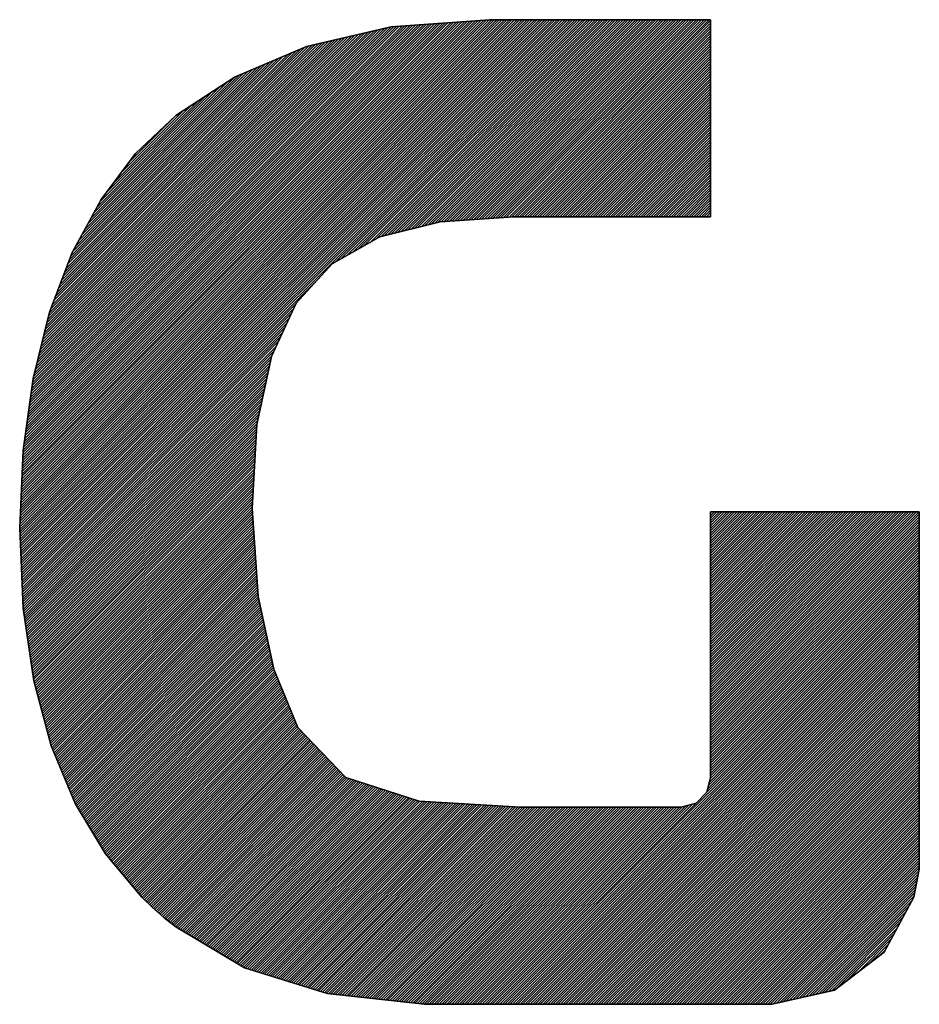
# Model space of a CAD drawing. Header units: millimetres. Extents: x 4 to 205, y 5 to 292.
# Tile 14 of 107: x 58.22 to 62.76, y 11.52 to 16.48. Entities that reach past the tile are written whole.
import ezdxf

# ---------------------------------------------------------------- set-up
doc = ezdxf.new("R2010")
doc.units = ezdxf.units.MM
doc.layers.get('0').update_dxf_attribs({"linetype": 'CONTINUOUS'})
doc.layers.add('256', color=7, linetype='CONTINUOUS')

# ---------------------------------------------------------------- blocks, each defined once
blk = doc.blocks.new('HATCH13')
at = {"color": 5, "linetype": 'CONTINUOUS'}
for p, q in [((58.224601, 13.926872), (60.780823, 16.483094)), ((58.224663, 13.914202), (60.793555, 16.483094)), ((58.225183, 13.940186), (60.768091, 16.483094)), ((58.225206, 13.902013), (60.806287, 16.483094)), ((58.225749, 13.889823), (60.819019, 16.483094)), ((58.225766, 13.953501), (60.755359, 16.483094)), ((58.226291, 13.877634), (60.831751, 16.483094)), ((58.226349, 13.966816), (60.742626, 16.483094)), ((58.226834, 13.865444), (60.844484, 16.483094)), ((58.226931, 13.980131), (60.729894, 16.483094)), ((58.227377, 13.853255), (60.857216, 16.483094)), ((58.227514, 13.993446), (60.717162, 16.483094)), ((58.227919, 13.841066), (60.869948, 16.483094)), ((58.228097, 14.006761), (60.70443, 16.483094)), ((58.228462, 13.828876), (60.88268, 16.483094)), ((58.228679, 14.020075), (60.691698, 16.483094)), ((58.229005, 13.816687), (60.895412, 16.483094)), ((58.229262, 14.03339), (60.678966, 16.483094)), ((58.229548, 13.804497), (60.908144, 16.483094)), ((58.229845, 14.046705), (60.666234, 16.483094)), ((58.23009, 13.792308), (60.920876, 16.483094)), ((58.230427, 14.06002), (60.653501, 16.483094)), ((58.230633, 13.780118), (60.933609, 16.483094)), ((58.23101, 14.073335), (60.640769, 16.483094)), ((58.231176, 13.767929), (60.946341, 16.483094)), ((58.231593, 14.08665), (60.628037, 16.483094)), ((58.231718, 13.75574), (60.959073, 16.483094)), ((58.232175, 14.099964), (60.615305, 16.483094)), ((58.232261, 13.74355), (60.971805, 16.483094)), ((58.232758, 14.113279), (60.602573, 16.483094)), ((58.232804, 13.731361), (60.984537, 16.483094)), ((58.233341, 14.126594), (60.589739, 16.482992)), ((58.233347, 13.719171), (60.997269, 16.483094)), ((58.233889, 13.706982), (61.010001, 16.483094)), ((58.233923, 14.139909), (60.576015, 16.482)), ((58.234432, 13.694792), (61.022734, 16.483094)), ((58.234506, 14.153224), (60.562291, 16.481008)), ((58.235089, 14.166539), (60.548567, 16.480016)), ((58.235672, 14.179853), (60.534842, 16.479024)), ((58.236254, 14.193168), (60.521118, 16.478032)), ((58.236837, 14.206483), (60.507394, 16.47704)), ((59.813071, 15.260699), (61.035466, 16.483094)), ((59.842189, 15.277085), (61.048198, 16.483094)), ((59.871306, 15.29347), (61.06093, 16.483094)), ((59.900424, 15.309856), (61.073662, 16.483094)), ((59.929542, 15.326241), (61.086394, 16.483094)), ((59.958659, 15.342627), (61.099126, 16.483094)), ((59.987777, 15.359012), (61.111859, 16.483094)), ((60.016895, 15.375398), (61.124591, 16.483094)), ((60.043109, 15.38888), (61.137323, 16.483094)), ((60.060182, 15.393221), (61.150055, 16.483094)), ((60.077254, 15.397561), (61.162787, 16.483094)), ((60.094327, 15.401901), (61.175519, 16.483094)), ((60.111399, 15.406242), (61.188251, 16.483094)), ((60.128472, 15.410582), (61.200984, 16.483094)), ((60.145544, 15.414922), (61.213716, 16.483094)), ((60.162617, 15.419263), (61.226448, 16.483094)), ((60.179689, 15.423603), (61.23918, 16.483094)), ((60.196762, 15.427943), (61.251912, 16.483094)), ((60.213834, 15.432284), (61.264644, 16.483094)), ((60.230907, 15.436624), (61.277376, 16.483094)), ((60.247979, 15.440965), (61.290109, 16.483094)), ((60.265052, 15.445305), (61.302841, 16.483094)), ((60.282124, 15.449645), (61.315573, 16.483094)), ((60.299197, 15.453986), (61.328305, 16.483094)), ((60.316269, 15.458326), (61.341037, 16.483094)), ((60.333342, 15.462666), (61.353769, 16.483094)), ((60.348775, 15.465367), (61.366501, 16.483094)), ((60.36241, 15.466271), (61.379234, 16.483094)), ((60.376046, 15.467174), (61.391966, 16.483094)), ((60.389682, 15.468078), (61.404698, 16.483094)), ((60.403318, 15.468982), (61.41743, 16.483094)), ((60.416953, 15.469885), (61.430162, 16.483094)), ((60.430589, 15.470789), (61.442894, 16.483094)), ((60.444225, 15.471692), (61.455626, 16.483094)), ((60.457861, 15.472596), (61.468359, 16.483094)), ((60.471496, 15.4735), (61.481091, 16.483094)), ((60.485132, 15.474403), (61.493823, 16.483094)), ((60.498768, 15.475307), (61.506555, 16.483094)), ((60.512404, 15.47621), (61.519287, 16.483094)), ((60.526039, 15.477114), (61.532019, 16.483094)), ((60.539675, 15.478018), (61.544751, 16.483094)), ((60.553311, 15.478921), (61.557484, 16.483094)), ((60.566947, 15.479825), (61.570216, 16.483094)), ((60.580582, 15.480728), (61.582948, 16.483094)), ((60.594218, 15.481632), (61.59568, 16.483094)), ((60.607854, 15.482536), (61.608412, 16.483094)), ((60.62149, 15.483439), (61.621144, 16.483094)), ((60.635125, 15.484343), (61.633876, 16.483094)), ((60.648761, 15.485246), (61.646609, 16.483094)), ((60.662397, 15.48615), (61.659341, 16.483094)), ((60.676033, 15.487054), (61.672073, 16.483094)), ((60.689668, 15.487957), (61.684805, 16.483094)), ((60.703304, 15.488861), (61.697537, 16.483094)), ((60.716595, 15.48942), (61.705458, 16.478283)), ((58.23742, 14.219798), (60.49367, 16.476048)), ((58.238002, 14.233113), (60.479946, 16.475056)), ((58.238585, 14.246428), (60.466221, 16.474064)), ((58.239168, 14.259742), (60.452497, 16.473072)), ((58.23975, 14.273057), (60.438773, 16.47208)), ((58.240333, 14.286372), (60.425049, 16.471088)), ((58.240916, 14.299687), (60.411325, 16.470096)), ((58.241613, 14.313116), (60.397601, 16.469104)), ((58.243669, 14.327905), (60.383876, 16.468112)), ((58.245725, 14.342693), (60.370152, 16.46712)), ((58.247781, 14.357481), (60.356428, 16.466128)), ((58.249837, 14.372269), (60.342704, 16.465136)), ((58.251893, 14.387057), (60.32898, 16.464144)), ((58.253949, 14.401846), (60.315255, 16.463152)), ((58.256006, 14.416634), (60.301531, 16.462159)), ((58.258062, 14.431422), (60.287807, 16.461167)), ((58.260118, 14.44621), (60.274083, 16.460175)), ((58.262174, 14.460998), (60.260359, 16.459183)), ((58.26423, 14.475787), (60.246634, 16.458191)), ((58.266286, 14.490575), (60.23291, 16.457199)), ((58.268342, 14.505363), (60.219186, 16.456207)), ((58.270398, 14.520151), (60.205462, 16.455215)), ((58.272454, 14.534939), (60.191738, 16.454223)), ((58.27451, 14.549728), (60.178013, 16.453231)), ((58.276566, 14.564516), (60.164289, 16.452239)), ((58.278622, 14.579304), (60.150565, 16.451247)), ((58.280678, 14.594092), (60.136841, 16.450255)), ((58.282734, 14.60888), (60.123117, 16.449263)), ((58.28479, 14.623669), (60.109393, 16.448271)), ((58.286846, 14.638457), (60.095539, 16.44715)), ((58.288903, 14.653245), (60.078917, 16.443259)), ((58.290959, 14.668033), (60.062295, 16.439369)), ((58.294136, 14.683943), (60.045672, 16.435479)), ((58.298356, 14.700895), (60.02905, 16.431589)), ((58.302575, 14.717846), (60.012428, 16.427699)), ((60.729327, 15.48942), (61.705458, 16.465551)), ((60.74206, 15.48942), (61.705458, 16.452818)), ((60.754792, 15.48942), (61.705458, 16.440086)), ((60.767524, 15.48942), (61.705458, 16.427354)), ((58.306795, 14.734798), (59.995806, 16.423809)), ((58.311014, 14.75175), (59.979183, 16.419919)), ((58.315234, 14.768702), (59.962561, 16.416029)), ((58.319454, 14.785653), (59.945939, 16.412138)), ((58.323673, 14.802605), (59.929316, 16.408248)), ((58.327893, 14.819557), (59.912694, 16.404358)), ((58.332113, 14.836509), (59.896072, 16.400468)), ((58.336332, 14.853461), (59.87945, 16.396578)), ((58.340552, 14.870412), (59.862827, 16.392688)), ((58.344772, 14.887364), (59.846205, 16.388798)), ((58.348991, 14.904316), (59.829583, 16.384907)), ((58.353211, 14.921268), (59.81296, 16.381017)), ((60.780256, 15.48942), (61.705458, 16.414622)), ((60.792988, 15.48942), (61.705458, 16.40189)), ((60.80572, 15.48942), (61.705458, 16.389158)), ((58.35743, 14.938219), (59.796338, 16.377127)), ((58.36165, 14.955171), (59.779716, 16.373237)), ((58.36587, 14.972123), (59.763094, 16.369347)), ((58.370089, 14.989075), (59.746471, 16.365457)), ((58.374309, 15.006027), (59.729849, 16.361567)), ((58.381556, 15.026006), (59.713227, 16.357677)), ((58.389347, 15.046528), (59.696605, 16.353786)), ((58.397137, 15.067051), (59.679982, 16.349896)), ((58.404927, 15.087573), (59.661243, 16.34389)), ((58.412717, 15.108095), (59.639175, 16.334553)), ((60.818453, 15.48942), (61.705458, 16.376425)), ((60.831185, 15.48942), (61.705458, 16.363693)), ((60.843917, 15.48942), (61.705458, 16.350961)), ((60.856649, 15.48942), (61.705458, 16.338229)), ((58.420507, 15.128617), (59.617107, 16.325217)), ((58.428297, 15.149139), (59.595038, 16.315881)), ((58.436087, 15.169661), (59.57297, 16.306545)), ((58.443877, 15.190184), (59.550902, 16.297209)), ((58.451667, 15.210706), (59.528833, 16.287872)), ((58.459457, 15.231228), (59.506765, 16.278536)), ((60.869381, 15.48942), (61.705458, 16.325497)), ((60.882113, 15.48942), (61.705458, 16.312765)), ((60.894845, 15.48942), (61.705458, 16.300033)), ((60.907578, 15.48942), (61.705458, 16.2873)), ((58.467247, 15.25175), (59.484697, 16.2692)), ((58.475037, 15.272272), (59.462628, 16.259864)), ((58.482827, 15.292794), (59.44056, 16.250528)), ((58.49176, 15.31446), (59.418492, 16.241192)), ((58.506831, 15.342263), (59.396423, 16.231855)), ((60.92031, 15.48942), (61.705458, 16.274568)), ((60.933042, 15.48942), (61.705458, 16.261836)), ((60.945774, 15.48942), (61.705458, 16.249104)), ((60.958506, 15.48942), (61.705458, 16.236372)), ((58.521903, 15.370067), (59.374355, 16.222519)), ((58.536974, 15.39787), (59.352287, 16.213183)), ((58.552045, 15.425673), (59.330218, 16.203847)), ((58.567116, 15.453477), (59.307504, 16.193864)), ((60.971238, 15.48942), (61.705458, 16.22364)), ((60.98397, 15.48942), (61.705458, 16.210908)), ((60.996703, 15.48942), (61.705458, 16.198175)), ((61.009435, 15.48942), (61.705458, 16.185443)), ((58.582188, 15.48128), (59.270909, 16.170001)), ((58.597259, 15.509084), (59.234314, 16.146138)), ((61.022167, 15.48942), (61.705458, 16.172711)), ((61.034899, 15.48942), (61.705458, 16.159979)), ((61.047631, 15.48942), (61.705458, 16.147247)), ((61.060363, 15.48942), (61.705458, 16.134515)), ((58.61233, 15.536887), (59.197718, 16.122275)), ((58.627401, 15.56469), (59.161123, 16.098412)), ((61.073095, 15.48942), (61.705458, 16.121783)), ((61.085828, 15.48942), (61.705458, 16.10905)), ((61.09856, 15.48942), (61.705458, 16.096318)), ((61.111292, 15.48942), (61.705458, 16.083586)), ((58.655536, 15.605557), (59.124528, 16.074549)), ((58.694714, 15.657467), (59.087933, 16.050686)), ((61.124024, 15.48942), (61.705458, 16.070854)), ((61.136756, 15.48942), (61.705458, 16.058122)), ((61.149488, 15.48942), (61.705458, 16.04539)), ((61.16222, 15.48942), (61.705458, 16.032658)), ((58.733892, 15.709377), (59.051338, 16.026823)), ((58.77307, 15.761288), (59.014743, 16.00296)), ((61.174953, 15.48942), (61.705458, 16.019925)), ((61.187685, 15.48942), (61.705458, 16.007193)), ((61.200417, 15.48942), (61.705458, 15.994461)), ((61.213149, 15.48942), (61.705458, 15.981729)), ((61.225881, 15.48942), (61.705458, 15.968997)), ((61.238613, 15.48942), (61.705458, 15.956265)), ((61.251345, 15.48942), (61.705458, 15.943533)), ((61.264078, 15.48942), (61.705458, 15.9308)), ((61.27681, 15.48942), (61.705458, 15.918068)), ((61.289542, 15.48942), (61.705458, 15.905336)), ((61.302274, 15.48942), (61.705458, 15.892604)), ((61.315006, 15.48942), (61.705458, 15.879872)), ((61.327738, 15.48942), (61.705458, 15.86714)), ((61.34047, 15.48942), (61.705458, 15.854408)), ((61.353203, 15.48942), (61.705458, 15.841675)), ((61.365935, 15.48942), (61.705458, 15.828943)), ((61.378667, 15.48942), (61.705458, 15.816211)), ((61.391399, 15.48942), (61.705458, 15.803479)), ((61.404131, 15.48942), (61.705458, 15.790747)), ((61.416863, 15.48942), (61.705458, 15.778015)), ((61.429595, 15.48942), (61.705458, 15.765283)), ((61.442328, 15.48942), (61.705458, 15.75255)), ((61.45506, 15.48942), (61.705458, 15.739818)), ((61.467792, 15.48942), (61.705458, 15.727086)), ((61.480524, 15.48942), (61.705458, 15.714354)), ((61.493256, 15.48942), (61.705458, 15.701622)), ((61.505988, 15.48942), (61.705458, 15.68889)), ((61.51872, 15.48942), (61.705458, 15.676158)), ((61.531453, 15.48942), (61.705458, 15.663425)), ((61.544185, 15.48942), (61.705458, 15.650693)), ((61.556917, 15.48942), (61.705458, 15.637961)), ((61.569649, 15.48942), (61.705458, 15.625229)), ((61.582381, 15.48942), (61.705458, 15.612497)), ((61.595113, 15.48942), (61.705458, 15.599765)), ((61.607845, 15.48942), (61.705458, 15.587033)), ((61.620578, 15.48942), (61.705458, 15.5743)), ((61.63331, 15.48942), (61.705458, 15.561568)), ((61.646042, 15.48942), (61.705458, 15.548836)), ((61.658774, 15.48942), (61.705458, 15.536104)), ((61.671506, 15.48942), (61.705458, 15.523372)), ((61.684238, 15.48942), (61.705458, 15.51064)), ((58.234975, 13.682603), (59.734029, 15.181657)), ((58.235517, 13.670413), (59.61634, 15.051236)), ((58.23606, 13.658224), (59.605216, 15.02738)), ((58.236603, 13.646035), (59.594091, 15.003523)), ((58.237145, 13.633845), (59.582966, 14.979666)), ((58.237688, 13.621656), (59.571842, 14.955809)), ((58.238231, 13.609466), (59.560717, 14.931952)), ((58.238774, 13.597277), (59.549592, 14.908096)), ((58.239316, 13.585087), (59.538468, 14.884239)), ((58.239859, 13.572898), (59.527343, 14.860382)), ((58.240402, 13.560709), (59.516218, 14.836525)), ((58.240944, 13.548519), (59.505094, 14.812668)), ((58.241487, 13.53633), (59.493969, 14.788812)), ((58.24203, 13.52414), (59.489409, 14.77152)), ((58.24294, 13.512318), (59.485993, 14.755371)), ((58.244558, 13.501204), (59.482577, 14.739223)), ((58.246176, 13.49009), (59.479161, 14.723075)), ((58.247794, 13.478976), (59.475744, 14.706926)), ((58.249412, 13.467862), (59.472328, 14.690778)), ((58.25103, 13.456747), (59.468912, 14.674629)), ((58.252648, 13.445633), (59.465495, 14.658481)), ((58.254266, 13.434519), (59.462079, 14.642332)), ((58.255884, 13.423405), (59.458663, 14.626184)), ((58.257502, 13.41229), (59.455247, 14.610036)), ((58.259119, 13.401176), (59.45183, 14.593887)), ((58.260737, 13.390062), (59.448414, 14.577739)), ((58.262355, 13.378948), (59.444998, 14.56159)), ((58.263973, 13.367834), (59.441581, 14.545442)), ((58.265591, 13.356719), (59.438165, 14.529293)), ((58.267209, 13.345605), (59.434749, 14.513145)), ((58.268827, 13.334491), (59.431333, 14.496997)), ((58.270445, 13.323377), (59.427916, 14.480848)), ((58.272063, 13.312263), (59.4245, 14.4647)), ((58.273681, 13.301148), (59.421084, 14.448551)), ((58.275299, 13.290034), (59.4193, 14.434035)), ((58.276917, 13.27892), (59.418553, 14.420556)), ((58.278535, 13.267806), (59.417806, 14.407077)), ((58.280153, 13.256691), (59.417058, 14.393597)), ((58.28177, 13.245577), (59.416311, 14.380118)), ((58.283388, 13.234463), (59.415564, 14.366639)), ((58.285006, 13.223349), (59.414817, 14.353159)), ((58.286624, 13.212235), (59.41407, 14.33968)), ((58.288242, 13.20112), (59.413322, 14.326201)), ((58.28986, 13.190006), (59.412575, 14.312721)), ((58.291478, 13.178892), (59.411828, 14.299242)), ((58.293096, 13.167778), (59.411081, 14.285763)), ((58.294714, 13.156664), (59.410334, 14.272283)), ((58.296786, 13.146004), (59.409586, 14.258804)), ((58.299468, 13.135953), (59.408839, 14.245325)), ((58.30215, 13.125903), (59.408092, 14.231845)), ((58.304832, 13.115853), (59.407345, 14.218366)), ((58.307513, 13.105802), (59.406598, 14.204886)), ((58.310195, 13.095752), (59.40585, 14.191407)), ((58.312877, 13.085702), (59.405103, 14.177928)), ((58.315559, 13.075651), (59.404356, 14.164448)), ((58.318241, 13.065601), (59.403609, 14.150969)), ((58.320923, 13.055551), (59.402862, 14.13749)), ((58.323604, 13.0455), (59.402114, 14.12401)), ((58.326286, 13.03545), (59.401367, 14.110531)), ((58.328968, 13.0254), (59.40062, 14.097052)), ((58.33165, 13.01535), (59.399873, 14.083572)), ((58.334332, 13.005299), (59.399126, 14.070093)), ((58.337014, 12.995249), (59.398378, 14.056614)), ((58.339695, 12.985199), (59.397631, 14.043134)), ((58.342377, 12.975148), (59.396884, 14.029655)), ((58.345059, 12.965098), (59.396452, 14.016491)), ((58.347741, 12.955048), (59.397233, 14.00454)), ((61.705458, 13.982783), (61.724406, 14.001731)), ((61.705458, 13.97005), (61.737139, 14.001731)), ((61.705458, 13.957318), (61.749871, 14.001731)), ((61.705458, 13.944586), (61.762603, 14.001731)), ((61.705458, 13.931854), (61.775335, 14.001731)), ((61.705458, 13.919122), (61.788067, 14.001731)), ((61.705458, 13.90639), (61.800799, 14.001731)), ((61.705458, 13.893658), (61.813531, 14.001731)), ((61.705458, 13.880925), (61.826264, 14.001731)), ((61.705458, 13.868193), (61.838996, 14.001731)), ((61.705458, 13.855461), (61.851728, 14.001731)), ((61.705458, 13.842729), (61.86446, 14.001731)), ((61.705458, 13.829997), (61.877192, 14.001731)), ((61.705458, 13.817265), (61.889924, 14.001731)), ((61.705458, 13.804533), (61.902656, 14.001731)), ((61.705458, 13.7918), (61.915389, 14.001731)), ((61.705458, 13.779068), (61.928121, 14.001731)), ((61.705458, 13.766336), (61.940853, 14.001731)), ((61.705458, 13.753604), (61.953585, 14.001731)), ((61.705458, 13.740872), (61.966317, 14.001731)), ((61.705458, 13.72814), (61.979049, 14.001731)), ((61.705458, 13.715408), (61.991781, 14.001731)), ((61.705458, 13.702675), (62.004514, 14.001731)), ((61.705458, 13.689943), (62.017246, 14.001731)), ((61.705458, 13.677211), (62.029978, 14.001731)), ((61.705458, 13.664479), (62.04271, 14.001731)), ((61.705458, 13.651747), (62.055442, 14.001731)), ((61.705458, 13.639015), (62.068174, 14.001731)), ((61.705458, 13.626283), (62.080906, 14.001731)), ((61.705458, 13.61355), (62.093639, 14.001731)), ((61.705458, 13.600818), (62.106371, 14.001731)), ((61.705458, 13.588086), (62.119103, 14.001731)), ((61.705458, 13.575354), (62.131835, 14.001731)), ((61.705458, 13.562622), (62.144567, 14.001731)), ((61.705458, 13.54989), (62.157299, 14.001731)), ((61.705458, 13.537157), (62.170032, 14.001731)), ((61.705458, 13.524425), (62.182764, 14.001731)), ((61.705458, 13.511693), (62.195496, 14.001731)), ((61.705458, 13.498961), (62.208228, 14.001731)), ((61.705458, 13.486229), (62.22096, 14.001731)), ((61.705458, 13.473497), (62.233692, 14.001731)), ((61.705458, 13.460765), (62.246424, 14.001731)), ((61.705458, 13.448032), (62.259157, 14.001731)), ((61.705458, 13.4353), (62.271889, 14.001731)), ((61.705458, 13.422568), (62.284621, 14.001731)), ((61.705458, 13.409836), (62.297353, 14.001731)), ((61.705458, 13.397104), (62.310085, 14.001731)), ((61.705458, 13.384372), (62.322817, 14.001731)), ((61.705458, 13.37164), (62.335549, 14.001731)), ((61.705458, 13.358907), (62.348282, 14.001731)), ((61.705458, 13.346175), (62.361014, 14.001731)), ((61.705458, 13.333443), (62.373746, 14.001731)), ((61.705458, 13.320711), (62.386478, 14.001731)), ((61.705458, 13.307979), (62.39921, 14.001731)), ((61.705458, 13.295247), (62.411942, 14.001731)), ((61.705458, 13.282515), (62.424674, 14.001731)), ((61.705458, 13.269782), (62.437407, 14.001731)), ((61.705458, 13.25705), (62.450139, 14.001731)), ((61.705458, 13.244318), (62.462871, 14.001731)), ((61.705458, 13.231586), (62.475603, 14.001731)), ((61.705458, 13.218854), (62.488335, 14.001731)), ((61.705458, 13.206122), (62.501067, 14.001731)), ((61.705458, 13.19339), (62.513799, 14.001731)), ((61.705458, 13.180657), (62.526532, 14.001731)), ((61.705458, 13.167925), (62.539264, 14.001731)), ((61.705458, 13.155193), (62.551996, 14.001731)), ((61.705458, 13.142461), (62.564728, 14.001731)), ((61.705458, 13.129729), (62.57746, 14.001731)), ((61.705458, 13.116997), (62.590192, 14.001731)), ((61.705458, 13.104265), (62.602924, 14.001731)), ((61.705458, 13.091532), (62.615657, 14.001731)), ((61.705458, 13.0788), (62.628389, 14.001731)), ((61.705458, 13.066068), (62.641121, 14.001731)), ((61.705458, 13.053336), (62.653853, 14.001731)), ((61.705458, 13.040604), (62.666585, 14.001731)), ((61.705458, 13.027872), (62.679317, 14.001731)), ((61.705458, 13.01514), (62.692049, 14.001731)), ((61.705458, 13.002407), (62.704782, 14.001731)), ((61.705458, 12.989675), (62.717514, 14.001731)), ((61.705458, 12.976943), (62.730246, 14.001731)), ((61.705458, 12.964211), (62.742978, 14.001731)), ((61.705458, 12.951479), (62.75571, 14.001731)), ((58.350423, 12.944997), (59.398014, 13.992588)), ((58.353105, 12.934947), (59.398795, 13.980637)), ((58.355786, 12.924897), (59.399575, 13.968686)), ((58.358468, 12.914846), (59.400356, 13.956734)), ((61.705458, 12.938747), (62.756757, 13.990046)), ((61.705458, 12.926015), (62.756757, 13.977314)), ((61.705458, 12.913282), (62.756757, 13.964581)), ((61.705458, 12.90055), (62.756757, 13.951849)), ((58.36115, 12.904796), (59.401137, 13.944783)), ((58.363832, 12.894746), (59.401918, 13.932832)), ((58.366514, 12.884695), (59.402699, 13.92088)), ((58.369196, 12.874645), (59.403479, 13.908929)), ((58.371877, 12.864595), (59.40426, 13.896978)), ((61.705458, 12.887818), (62.756757, 13.939117)), ((61.705458, 12.875086), (62.756757, 13.926385)), ((61.705458, 12.862354), (62.756757, 13.913653)), ((61.705458, 12.849622), (62.756757, 13.900921)), ((58.374559, 12.854545), (59.405041, 13.885026)), ((58.377241, 12.844494), (59.405822, 13.873075)), ((58.379923, 12.834444), (59.406603, 13.861124)), ((58.382605, 12.824394), (59.407384, 13.849172)), ((61.705458, 12.83689), (62.756757, 13.888189)), ((61.705458, 12.824157), (62.756757, 13.875456)), ((61.705458, 12.811425), (62.756757, 13.862724)), ((61.705458, 12.798693), (62.756757, 13.849992)), ((58.386162, 12.815219), (59.408164, 13.837221)), ((58.389897, 12.806222), (59.408945, 13.82527)), ((58.393632, 12.797224), (59.409726, 13.813318)), ((58.397366, 12.788226), (59.410507, 13.801367)), ((61.705458, 12.785961), (62.756757, 13.83726)), ((61.705458, 12.773229), (62.756757, 13.824528)), ((61.705458, 12.760497), (62.756757, 13.811796)), ((61.705458, 12.747765), (62.756757, 13.799064)), ((58.401101, 12.779229), (59.411288, 13.789416)), ((58.404835, 12.770231), (59.412068, 13.777464)), ((58.40857, 12.761234), (59.412849, 13.765513)), ((58.412304, 12.752236), (59.41363, 13.753562)), ((61.705458, 12.735032), (62.756757, 13.786331)), ((61.705458, 12.7223), (62.756757, 13.773599)), ((61.705458, 12.709568), (62.756757, 13.760867)), ((61.705458, 12.696836), (62.756757, 13.748135)), ((58.416039, 12.743238), (59.414411, 13.74161)), ((58.419773, 12.734241), (59.415192, 13.729659)), ((58.423508, 12.725243), (59.415972, 13.717708)), ((58.427242, 12.716246), (59.416753, 13.705756)), ((61.703818, 12.657), (62.756757, 13.709939)), ((61.705458, 12.684104), (62.756757, 13.735403)), ((61.705458, 12.671372), (62.756757, 13.722671)), ((58.430977, 12.707248), (59.417534, 13.693805)), ((58.434711, 12.69825), (59.418315, 13.681854)), ((58.438446, 12.689253), (59.419096, 13.669902)), ((58.44218, 12.680255), (59.419876, 13.657951)), ((61.660225, 12.562478), (62.756757, 13.65901)), ((61.6902, 12.605185), (62.756757, 13.671742)), ((61.694739, 12.622457), (62.756757, 13.684474)), ((61.699279, 12.639728), (62.756757, 13.697206)), ((58.445915, 12.671258), (59.420657, 13.646)), ((58.44965, 12.66226), (59.421438, 13.634048)), ((58.453384, 12.653262), (59.422219, 13.622097)), ((58.457119, 12.644265), (59.423, 13.610146)), ((60.630677, 11.520198), (62.756757, 13.646278)), ((60.643409, 11.520198), (62.756757, 13.633546)), ((60.656141, 11.520198), (62.756757, 13.620814)), ((60.668874, 11.520198), (62.756757, 13.608081)), ((58.460853, 12.635267), (59.42378, 13.598194)), ((58.464588, 12.626269), (59.424561, 13.586243)), ((58.468322, 12.617272), (59.425556, 13.574505)), ((58.472057, 12.608274), (59.427837, 13.564054)), ((58.475791, 12.599277), (59.430118, 13.553604)), ((60.681606, 11.520198), (62.756757, 13.595349)), ((60.694338, 11.520198), (62.756757, 13.582617)), ((60.70707, 11.520198), (62.756757, 13.569885)), ((60.719802, 11.520198), (62.756757, 13.557153)), ((58.479526, 12.590279), (59.4324, 13.543153)), ((58.48326, 12.581281), (59.434681, 13.532702)), ((58.486995, 12.572284), (59.436962, 13.522251)), ((58.490729, 12.563286), (59.439244, 13.511801)), ((58.494464, 12.554289), (59.441525, 13.50135)), ((60.732534, 11.520198), (62.756757, 13.544421)), ((60.745266, 11.520198), (62.756757, 13.531689)), ((60.757999, 11.520198), (62.756757, 13.518956)), ((60.770731, 11.520198), (62.756757, 13.506224)), ((58.498199, 12.545291), (59.443807, 13.490899)), ((58.501933, 12.536293), (59.446088, 13.480448)), ((58.506264, 12.527893), (59.448369, 13.469998)), ((58.511039, 12.519935), (59.450651, 13.459547)), ((60.783463, 11.520198), (62.756757, 13.493492)), ((60.796195, 11.520198), (62.756757, 13.48076)), ((60.808927, 11.520198), (62.756757, 13.468028)), ((60.821659, 11.520198), (62.756757, 13.455296)), ((58.515814, 12.511978), (59.452932, 13.449096)), ((58.520589, 12.50402), (59.455213, 13.438645)), ((58.525363, 12.496063), (59.457495, 13.428194)), ((58.530138, 12.488105), (59.459776, 13.417744)), ((58.534913, 12.480148), (59.462058, 13.407293)), ((60.834391, 11.520198), (62.756757, 13.442564)), ((60.847124, 11.520198), (62.756757, 13.429831)), ((60.859856, 11.520198), (62.756757, 13.417099)), ((60.872588, 11.520198), (62.756757, 13.404367)), ((58.539687, 12.472191), (59.464339, 13.396842)), ((58.544462, 12.464233), (59.46662, 13.386391)), ((58.549237, 12.456276), (59.468902, 13.375941)), ((58.554011, 12.448318), (59.471183, 13.36549)), ((58.558786, 12.440361), (59.473465, 13.355039)), ((60.88532, 11.520198), (62.756757, 13.391635)), ((60.898052, 11.520198), (62.756757, 13.378903)), ((60.910784, 11.520198), (62.756757, 13.366171)), ((60.923516, 11.520198), (62.756757, 13.353439)), ((58.563561, 12.432403), (59.475746, 13.344588)), ((58.568336, 12.424446), (59.478027, 13.334138)), ((58.57311, 12.416488), (59.480309, 13.323687)), ((58.577885, 12.408531), (59.48259, 13.313236)), ((58.58266, 12.400574), (59.484871, 13.302785)), ((60.936249, 11.520198), (62.756757, 13.340706)), ((60.948981, 11.520198), (62.756757, 13.327974)), ((60.961713, 11.520198), (62.756757, 13.315242)), ((60.974445, 11.520198), (62.756757, 13.30251)), ((58.587434, 12.392616), (59.487153, 13.292335)), ((58.592209, 12.384659), (59.489434, 13.281884)), ((58.596984, 12.376701), (59.491716, 13.271433)), ((58.601759, 12.368744), (59.493997, 13.260982)), ((60.987177, 11.520198), (62.756757, 13.289778)), ((60.999909, 11.520198), (62.756757, 13.277046)), ((61.012641, 11.520198), (62.756757, 13.264314)), ((61.025374, 11.520198), (62.756757, 13.251581)), ((58.606533, 12.360786), (59.496278, 13.250531)), ((58.611308, 12.352829), (59.49856, 13.240081)), ((58.616083, 12.344872), (59.500841, 13.22963)), ((58.620857, 12.336914), (59.503122, 13.219179)), ((58.625632, 12.328957), (59.50552, 13.208844)), ((61.038106, 11.520198), (62.756757, 13.238849)), ((61.050838, 11.520198), (62.756757, 13.226117)), ((61.06357, 11.520198), (62.756757, 13.213385)), ((58.630407, 12.320999), (59.509231, 13.199824)), ((58.635181, 12.313042), (59.512943, 13.190803)), ((58.639956, 12.305084), (59.516655, 13.181783)), ((58.644731, 12.297127), (59.520366, 13.172762)), ((58.649506, 12.289169), (59.524078, 13.163742)), ((58.65428, 12.281212), (59.52779, 13.154722)), ((61.076302, 11.520198), (62.756757, 13.200653)), ((61.089034, 11.520198), (62.756757, 13.187921)), ((61.101766, 11.520198), (62.756757, 13.175189)), ((61.114499, 11.520198), (62.756757, 13.162456)), ((58.659745, 12.273945), (59.531502, 13.145701)), ((58.665551, 12.267019), (59.535213, 13.136681)), ((58.671358, 12.260093), (59.538925, 13.12766)), ((58.677164, 12.253167), (59.542637, 13.11864)), ((58.682971, 12.246242), (59.546348, 13.109619)), ((61.127231, 11.520198), (62.756757, 13.149724)), ((61.139963, 11.520198), (62.756757, 13.136992)), ((61.152695, 11.520198), (62.756757, 13.12426)), ((61.165427, 11.520198), (62.756757, 13.111528)), ((58.688777, 12.239316), (59.55006, 13.100599)), ((58.694584, 12.23239), (59.553772, 13.091578)), ((58.70039, 12.225465), (59.557483, 13.082558)), ((58.706196, 12.218539), (59.561195, 13.073537)), ((58.712003, 12.211613), (59.564907, 13.064517)), ((58.717809, 12.204687), (59.568618, 13.055497)), ((61.178159, 11.520198), (62.756757, 13.098796)), ((61.190891, 11.520198), (62.756757, 13.086064)), ((61.203624, 11.520198), (62.756757, 13.073331)), ((61.216356, 11.520198), (62.756757, 13.060599)), ((58.723616, 12.197762), (59.57233, 13.046476)), ((58.729422, 12.190836), (59.576042, 13.037456)), ((58.735229, 12.18391), (59.579753, 13.028435)), ((58.741035, 12.176985), (59.583465, 13.019415)), ((58.746841, 12.170059), (59.587177, 13.010394)), ((61.229088, 11.520198), (62.756757, 13.047867)), ((61.24182, 11.520198), (62.756757, 13.035135)), ((61.254552, 11.520198), (62.756757, 13.022403)), ((61.267284, 11.520198), (62.756757, 13.009671)), ((58.752648, 12.163133), (59.590889, 13.001374)), ((58.758454, 12.156207), (59.5946, 12.992353)), ((58.764261, 12.149282), (59.598312, 12.983333)), ((58.770067, 12.142356), (59.602024, 12.974312)), ((58.775874, 12.13543), (59.605735, 12.965292)), ((58.78168, 12.128505), (59.609447, 12.956272)), ((61.280016, 11.520198), (62.756757, 12.996939)), ((61.292749, 11.520198), (62.756757, 12.984206)), ((61.305481, 11.520198), (62.756757, 12.971474)), ((61.318213, 11.520198), (62.756757, 12.958742)), ((58.787486, 12.121579), (59.613159, 12.947251)), ((58.793293, 12.114653), (59.61687, 12.938231)), ((58.799099, 12.107727), (59.620582, 12.92921)), ((58.804906, 12.100802), (59.624294, 12.92019)), ((58.810712, 12.093876), (59.629348, 12.912512)), ((58.816519, 12.08695), (59.63558, 12.906012)), ((61.330945, 11.520198), (62.756757, 12.94601)), ((61.343677, 11.520198), (62.756757, 12.933278)), ((61.356409, 11.520198), (62.756757, 12.920546)), ((61.369141, 11.520198), (62.756757, 12.907814)), ((58.822325, 12.080025), (59.641812, 12.899512)), ((58.828131, 12.073099), (59.648045, 12.893012)), ((58.833938, 12.066173), (59.654277, 12.886512)), ((58.839832, 12.059335), (59.660509, 12.880012)), ((58.846329, 12.0531), (59.666741, 12.873512)), ((58.852827, 12.046865), (59.672973, 12.867012)), ((58.859324, 12.040631), (59.679205, 12.860512)), ((58.865821, 12.034396), (59.685437, 12.854012)), ((61.381874, 11.520198), (62.756757, 12.895081)), ((61.394606, 11.520198), (62.756757, 12.882349)), ((61.407338, 11.520198), (62.756757, 12.869617)), ((61.42007, 11.520198), (62.756757, 12.856885)), ((58.872318, 12.028161), (59.69167, 12.847512)), ((58.878816, 12.021926), (59.697902, 12.841012)), ((58.885313, 12.015691), (59.704134, 12.834512)), ((58.89181, 12.009456), (59.710366, 12.828012)), ((58.898569, 12.003482), (59.716598, 12.821512)), ((58.905363, 11.997545), (59.72283, 12.815012)), ((58.912158, 11.991608), (59.729062, 12.808512)), ((61.432802, 11.520198), (62.756757, 12.844153)), ((61.445534, 11.520198), (62.756757, 12.831421)), ((61.458266, 11.520198), (62.756757, 12.818689)), ((61.470999, 11.520198), (62.756757, 12.805956)), ((58.918953, 11.98567), (59.735295, 12.802012)), ((58.925748, 11.979733), (59.741527, 12.795512)), ((58.932543, 11.973796), (59.747759, 12.789012)), ((58.939337, 11.967858), (59.753991, 12.782512)), ((58.946132, 11.961921), (59.760223, 12.776012)), ((58.95308, 11.956136), (59.766455, 12.769512)), ((58.960241, 11.950566), (59.772687, 12.763012)), ((58.967403, 11.944995), (59.77892, 12.756512)), ((61.483731, 11.520198), (62.756757, 12.793224)), ((61.496463, 11.520198), (62.756757, 12.780492)), ((61.509195, 11.520198), (62.756757, 12.76776)), ((61.521927, 11.520198), (62.756757, 12.755028)), ((58.974564, 11.939424), (59.785152, 12.750012)), ((58.981726, 11.933854), (59.791384, 12.743512)), ((58.988887, 11.928283), (59.797616, 12.737012)), ((58.996049, 11.922713), (59.803848, 12.730512)), ((59.00321, 11.917142), (59.81008, 12.724012)), ((59.010372, 11.911571), (59.816312, 12.717512)), ((59.018211, 11.906678), (59.822545, 12.711012)), ((61.534659, 11.520198), (62.756757, 12.742296)), ((61.547391, 11.520198), (62.756757, 12.729564)), ((61.560124, 11.520198), (62.756757, 12.716831)), ((59.026165, 11.9019), (59.828777, 12.704512)), ((59.03412, 11.897123), (59.835009, 12.698012)), ((59.042074, 11.892345), (59.841241, 12.691512)), ((59.050029, 11.887568), (59.847473, 12.685012)), ((59.057983, 11.88279), (59.853705, 12.678512)), ((59.065938, 11.878012), (59.859937, 12.672012)), ((59.073892, 11.873235), (59.86617, 12.665512)), ((59.081847, 11.868457), (59.874842, 12.661452)), ((59.089801, 11.86368), (59.884452, 12.658331)), ((61.572856, 11.520198), (62.756757, 12.704099)), ((61.585588, 11.520198), (62.756757, 12.691367)), ((61.59832, 11.520198), (62.756757, 12.678635)), ((61.611052, 11.520198), (62.756757, 12.665903)), ((59.097756, 11.858902), (59.894063, 12.655209)), ((59.105711, 11.854124), (59.903674, 12.652088)), ((59.113665, 11.849347), (59.913285, 12.648967)), ((59.12162, 11.844569), (59.922896, 12.645845)), ((59.129574, 11.839792), (59.932507, 12.642724)), ((59.137529, 11.835014), (59.942117, 12.639603)), ((59.145483, 11.830236), (59.951728, 12.636481)), ((59.153438, 11.825459), (59.961339, 12.63336)), ((59.161392, 11.820681), (59.97095, 12.630239)), ((59.169347, 11.815904), (59.980561, 12.627118)), ((59.177301, 11.811126), (59.990172, 12.623996)), ((59.185256, 11.806348), (59.999783, 12.620875)), ((59.19321, 11.801571), (60.009393, 12.617754)), ((59.201165, 11.796793), (60.019004, 12.614632)), ((59.20912, 11.792016), (60.028615, 12.611511)), ((59.217074, 11.787238), (60.038226, 12.60839)), ((61.623784, 11.520198), (62.756757, 12.653171)), ((61.636516, 11.520198), (62.756757, 12.640439)), ((61.649249, 11.520198), (62.756757, 12.627706)), ((61.661981, 11.520198), (62.756757, 12.614974)), ((59.225029, 11.78246), (60.047837, 12.605268)), ((59.232983, 11.777683), (60.057448, 12.602147)), ((59.240938, 11.772905), (60.067058, 12.599026)), ((59.248892, 11.768127), (60.076669, 12.595904)), ((59.256847, 11.76335), (60.08628, 12.592783)), ((59.264801, 11.758572), (60.095891, 12.589662)), ((59.272756, 11.753795), (60.105502, 12.586541)), ((59.28071, 11.749017), (60.115113, 12.583419)), ((59.288665, 11.744239), (60.124723, 12.580298)), ((59.296619, 11.739462), (60.134334, 12.577177)), ((59.304574, 11.734684), (60.143945, 12.574055)), ((59.312529, 11.729907), (60.153556, 12.570934)), ((59.320483, 11.725129), (60.163167, 12.567813)), ((59.328438, 11.720351), (60.172778, 12.564691)), ((59.336392, 11.715574), (60.182388, 12.56157)), ((59.344347, 11.710796), (60.191999, 12.558449)), ((61.674713, 11.520198), (62.756757, 12.602242)), ((61.687445, 11.520198), (62.756757, 12.58951)), ((61.700177, 11.520198), (62.756757, 12.576778)), ((61.712909, 11.520198), (62.756757, 12.564046)), ((59.352301, 11.706019), (60.20161, 12.555328)), ((59.361109, 11.702094), (60.211221, 12.552206)), ((59.370826, 11.699079), (60.220832, 12.549085)), ((59.380542, 11.696063), (60.230443, 12.545964)), ((59.390259, 11.693048), (60.241013, 12.543801)), ((59.399976, 11.690032), (60.253033, 12.543089)), ((59.409692, 11.687017), (60.265053, 12.542377)), ((59.419409, 11.684001), (60.277073, 12.541665)), ((59.429125, 11.680986), (60.289093, 12.540953)), ((59.438842, 11.67797), (60.301112, 12.540241)), ((59.448559, 11.674955), (60.313132, 12.539528)), ((59.458275, 11.671939), (60.325152, 12.538816)), ((59.467992, 11.668924), (60.337172, 12.538104)), ((59.477709, 11.665908), (60.349192, 12.537392)), ((59.487425, 11.662893), (60.361212, 12.53668)), ((59.497142, 11.659877), (60.373232, 12.535968)), ((59.506858, 11.656861), (60.385252, 12.535255)), ((59.516575, 11.653846), (60.397272, 12.534543)), ((59.526292, 11.65083), (60.409292, 12.533831)), ((59.536008, 11.647815), (60.421312, 12.533119)), ((59.545725, 11.644799), (60.433332, 12.532407)), ((59.555441, 11.641784), (60.445352, 12.531694)), ((59.565158, 11.638768), (60.457372, 12.530982)), ((59.574875, 11.635753), (60.469392, 12.53027)), ((59.584591, 11.632737), (60.481412, 12.529558)), ((59.594308, 11.629722), (60.493432, 12.528846)), ((59.604024, 11.626706), (60.505452, 12.528134)), ((59.613741, 11.623691), (60.517472, 12.527421)), ((59.623458, 11.620675), (60.529492, 12.526709)), ((59.633174, 11.61766), (60.541512, 12.525997)), ((59.642891, 11.614644), (60.553532, 12.525285)), ((59.652608, 11.611628), (60.565552, 12.524573)), ((59.662324, 11.608613), (60.577572, 12.52386)), ((59.672041, 11.605597), (60.589592, 12.523148)), ((59.681757, 11.602582), (60.601612, 12.522436)), ((59.691474, 11.599566), (60.613632, 12.521724)), ((59.701191, 11.596551), (60.625652, 12.521012)), ((59.710907, 11.593535), (60.637672, 12.5203)), ((59.720624, 11.59052), (60.649691, 12.519587)), ((59.73034, 11.587504), (60.661711, 12.518875)), ((59.740057, 11.584489), (60.673731, 12.518163)), ((59.749774, 11.581473), (60.685751, 12.517451)), ((59.75949, 11.578458), (60.697771, 12.516739)), ((59.769207, 11.575442), (60.709791, 12.516027)), ((59.779988, 11.573491), (60.721811, 12.515314)), ((59.791457, 11.572228), (60.733831, 12.514602)), ((59.802925, 11.570964), (60.745851, 12.51389)), ((59.814394, 11.5697), (60.758565, 12.513872)), ((59.825862, 11.568437), (60.771298, 12.513872)), ((59.837331, 11.567173), (60.78403, 12.513872)), ((59.848799, 11.56591), (60.796762, 12.513872)), ((59.860268, 11.564646), (60.809494, 12.513872)), ((59.871736, 11.563382), (60.822226, 12.513872)), ((59.883205, 11.562119), (60.834958, 12.513872)), ((59.894674, 11.560855), (60.84769, 12.513872)), ((59.906142, 11.559592), (60.860423, 12.513872)), ((59.917611, 11.558328), (60.873155, 12.513872)), ((59.929079, 11.557064), (60.885887, 12.513872)), ((59.940548, 11.555801), (60.898619, 12.513872)), ((59.952016, 11.554537), (60.911351, 12.513872)), ((59.963485, 11.553274), (60.924083, 12.513872)), ((59.974953, 11.55201), (60.936815, 12.513872)), ((59.986422, 11.550746), (60.949548, 12.513872)), ((59.99789, 11.549483), (60.96228, 12.513872)), ((60.009359, 11.548219), (60.975012, 12.513872)), ((60.020828, 11.546956), (60.987744, 12.513872)), ((60.032296, 11.545692), (61.000476, 12.513872)), ((60.043765, 11.544428), (61.013208, 12.513872)), ((60.055233, 11.543165), (61.02594, 12.513872)), ((60.066702, 11.541901), (61.038673, 12.513872)), ((60.07817, 11.540638), (61.051405, 12.513872)), ((60.089639, 11.539374), (61.064137, 12.513872)), ((60.101107, 11.53811), (61.076869, 12.513872)), ((60.112576, 11.536847), (61.089601, 12.513872)), ((60.124044, 11.535583), (61.102333, 12.513872)), ((60.135513, 11.53432), (61.115065, 12.513872)), ((60.146982, 11.533056), (61.127798, 12.513872)), ((60.15845, 11.531792), (61.14053, 12.513872)), ((60.169919, 11.530529), (61.153262, 12.513872)), ((60.181387, 11.529265), (61.165994, 12.513872)), ((60.192856, 11.528002), (61.178726, 12.513872)), ((60.204324, 11.526738), (61.191458, 12.513872)), ((60.215793, 11.525474), (61.20419, 12.513872)), ((60.227261, 11.524211), (61.216923, 12.513872)), ((60.23873, 11.522947), (61.229655, 12.513872)), ((60.250198, 11.521684), (61.242387, 12.513872)), ((60.261667, 11.52042), (61.255119, 12.513872)), ((60.274177, 11.520198), (61.267851, 12.513872)), ((60.286909, 11.520198), (61.280583, 12.513872)), ((60.299641, 11.520198), (61.293315, 12.513872)), ((60.312374, 11.520198), (61.306048, 12.513872)), ((60.325106, 11.520198), (61.31878, 12.513872)), ((60.337838, 11.520198), (61.331512, 12.513872)), ((60.35057, 11.520198), (61.344244, 12.513872)), ((60.363302, 11.520198), (61.356976, 12.513872)), ((60.376034, 11.520198), (61.369708, 12.513872)), ((60.388766, 11.520198), (61.38244, 12.513872)), ((60.401499, 11.520198), (61.395173, 12.513872)), ((60.414231, 11.520198), (61.407905, 12.513872)), ((60.426963, 11.520198), (61.420637, 12.513872)), ((60.439695, 11.520198), (61.433369, 12.513872)), ((60.452427, 11.520198), (61.446101, 12.513872)), ((60.465159, 11.520198), (61.458833, 12.513872)), ((60.477891, 11.520198), (61.471565, 12.513872)), ((60.490624, 11.520198), (61.484298, 12.513872)), ((60.503356, 11.520198), (61.49703, 12.513872)), ((60.516088, 11.520198), (61.509762, 12.513872)), ((60.52882, 11.520198), (61.522494, 12.513872)), ((60.541552, 11.520198), (61.535226, 12.513872)), ((60.554284, 11.520198), (61.547958, 12.513872)), ((60.567016, 11.520198), (61.562341, 12.515522)), ((60.579749, 11.520198), (61.579815, 12.520264)), ((60.592481, 11.520198), (61.597289, 12.525006)), ((60.605213, 11.520198), (61.614763, 12.529749)), ((60.617945, 11.520198), (61.632238, 12.534491)), ((61.725641, 11.520198), (62.756757, 12.551314)), ((61.738374, 11.520198), (62.756757, 12.538581)), ((61.751106, 11.520198), (62.756757, 12.525849)), ((61.763838, 11.520198), (62.756757, 12.513117)), ((61.77657, 11.520198), (62.756757, 12.500385)), ((61.789302, 11.520198), (62.756757, 12.487653)), ((61.802034, 11.520198), (62.756757, 12.474921)), ((61.814766, 11.520198), (62.756757, 12.462189)), ((61.827499, 11.520198), (62.756757, 12.449456)), ((61.840231, 11.520198), (62.756757, 12.436724)), ((61.852963, 11.520198), (62.756757, 12.423992)), ((61.865695, 11.520198), (62.756757, 12.41126)), ((61.878427, 11.520198), (62.756757, 12.398528)), ((61.891159, 11.520198), (62.756757, 12.385796)), ((61.903891, 11.520198), (62.756757, 12.373064)), ((61.916624, 11.520198), (62.756757, 12.360331)), ((61.929356, 11.520198), (62.756757, 12.347599)), ((61.942088, 11.520198), (62.756757, 12.334867)), ((61.95482, 11.520198), (62.756757, 12.322135)), ((61.967552, 11.520198), (62.756757, 12.309403)), ((61.980284, 11.520198), (62.756757, 12.296671)), ((61.993016, 11.520198), (62.756757, 12.283939)), ((62.005749, 11.520198), (62.756757, 12.271206)), ((62.019249, 11.520966), (62.756757, 12.258474)), ((62.035713, 11.524698), (62.756757, 12.245742)), ((62.052178, 11.528431), (62.756757, 12.23301)), ((62.068642, 11.532163), (62.756757, 12.220278)), ((62.085107, 11.535895), (62.756757, 12.207546)), ((62.101571, 11.539628), (62.755159, 12.193216)), ((62.118035, 11.54336), (62.75194, 12.177264)), ((62.1345, 11.547092), (62.748721, 12.161313)), ((62.150964, 11.550824), (62.745502, 12.145362)), ((62.167429, 11.554557), (62.742283, 12.129411)), ((62.183893, 11.558289), (62.739064, 12.113459)), ((62.200358, 11.562021), (62.735844, 12.097508)), ((62.216822, 11.565754), (62.732625, 12.081557)), ((62.233287, 11.569486), (62.729406, 12.065606)), ((62.249751, 11.573218), (62.718381, 12.041848)), ((62.266216, 11.576951), (62.703645, 12.01438)), ((62.28268, 11.580683), (62.688909, 11.986912)), ((62.299144, 11.584415), (62.674173, 11.959444)), ((62.315609, 11.588148), (62.659437, 11.931976)), ((62.338195, 11.598001), (62.644701, 11.904507)), ((62.39243, 11.639504), (62.629965, 11.877039)), ((62.446665, 11.681007), (62.615229, 11.849571)), ((62.500899, 11.722509), (62.600493, 11.822103)), ((62.555134, 11.764012), (62.585757, 11.794635))]:
    blk.add_line(p, q, dxfattribs=at)

msp = doc.modelspace()

# ---------------------------------------------------------------- linework, layer by layer
at = {"layer": '256', "color": 5, "linetype": 'CONTINUOUS'}
for p, q in [((60.0963, 16.4473), (60.5911, 16.4831)), ((60.5911, 16.4831), (60.0963, 16.4473)), ((60.5911, 16.4831), (61.7055, 16.4831)), ((61.7055, 16.4831), (60.5911, 16.4831)), ((61.7055, 16.4831), (61.7055, 15.4894)), ((61.7055, 15.4894), (61.7055, 16.4831)), ((59.6698, 16.3475), (60.0963, 16.4473)), ((60.0963, 16.4473), (59.6698, 16.3475)), ((59.3091, 16.1949), (59.6698, 16.3475)), ((59.6698, 16.3475), (59.3091, 16.1949)), ((59.0114, 16.0008), (59.3091, 16.1949)), ((59.3091, 16.1949), (59.0114, 16.0008)), ((58.8086, 15.8084), (59.0114, 16.0008)), ((59.0114, 16.0008), (58.8086, 15.8084)), ((58.6343, 15.5774), (58.8086, 15.8084)), ((58.8086, 15.8084), (58.6343, 15.5774)), ((58.4894, 15.3101), (58.6343, 15.5774)), ((58.6343, 15.5774), (58.4894, 15.3101)), ((60.7117, 15.4894), (60.3423, 15.4649)), ((60.3423, 15.4649), (60.7117, 15.4894)), ((61.7055, 15.4894), (60.7117, 15.4894)), ((60.7117, 15.4894), (61.7055, 15.4894)), ((60.3423, 15.4649), (60.039, 15.3878)), ((60.039, 15.3878), (60.3423, 15.4649)), ((60.039, 15.3878), (59.7985, 15.2525)), ((59.7985, 15.2525), (60.039, 15.3878)), ((58.3749, 15.0086), (58.4894, 15.3101)), ((58.4894, 15.3101), (58.3749, 15.0086)), ((59.7985, 15.2525), (59.6174, 15.0535)), ((59.6174, 15.0535), (59.7985, 15.2525)), ((59.6174, 15.0535), (59.4923, 14.7853)), ((59.4923, 14.7853), (59.6174, 15.0535)), ((58.2919, 14.6752), (58.3749, 15.0086)), ((58.3749, 15.0086), (58.2919, 14.6752)), ((59.4923, 14.7853), (59.4198, 14.4423)), ((59.4198, 14.4423), (59.4923, 14.7853)), ((58.2415, 14.312), (58.2919, 14.6752)), ((58.2919, 14.6752), (58.2415, 14.312)), ((59.4198, 14.4423), (59.3963, 14.019)), ((59.3963, 14.019), (59.4198, 14.4423)), ((58.2244, 13.9212), (58.2415, 14.312)), ((58.2415, 14.312), (58.2244, 13.9212)), ((59.3963, 14.019), (59.4252, 13.576)), ((59.4252, 13.576), (59.3963, 14.019)), ((61.7055, 12.6632), (61.7055, 14.0017)), ((61.7055, 14.0017), (62.7568, 14.0017)), ((62.7568, 14.0017), (61.7055, 14.0017)), ((61.7055, 14.0017), (61.7055, 12.6632)), ((62.7568, 14.0017), (62.7568, 12.2011)), ((62.7568, 12.2011), (62.7568, 14.0017)), ((58.2424, 13.5161), (58.2244, 13.9212)), ((58.2244, 13.9212), (58.2424, 13.5161)), ((59.4252, 13.576), (59.5052, 13.2096)), ((59.5052, 13.2096), (59.4252, 13.576)), ((58.2956, 13.1503), (58.2424, 13.5161)), ((58.2424, 13.5161), (58.2956, 13.1503)), ((59.5052, 13.2096), (59.626, 12.916)), ((59.626, 12.916), (59.5052, 13.2096)), ((58.3831, 12.8227), (58.2956, 13.1503)), ((58.2956, 13.1503), (58.3831, 12.8227)), ((59.626, 12.916), (59.8679, 12.6637)), ((59.8679, 12.6637), (59.626, 12.916)), ((58.5035, 12.5325), (58.3831, 12.8227)), ((58.3831, 12.8227), (58.5035, 12.5325)), ((59.8679, 12.6637), (60.2362, 12.5441)), ((60.2362, 12.5441), (59.8679, 12.6637)), ((61.6859, 12.5888), (61.7055, 12.6632)), ((61.7055, 12.6632), (61.6859, 12.5888)), ((61.6332, 12.5348), (61.6859, 12.5888)), ((61.6859, 12.5888), (61.6332, 12.5348)), ((58.6559, 12.2786), (58.5035, 12.5325)), ((58.5035, 12.5325), (58.6559, 12.2786)), ((60.2362, 12.5441), (60.7462, 12.5139)), ((60.7462, 12.5139), (60.2362, 12.5441)), ((60.7462, 12.5139), (61.5563, 12.5139)), ((61.5563, 12.5139), (60.7462, 12.5139)), ((61.5563, 12.5139), (61.6332, 12.5348)), ((61.6332, 12.5348), (61.5563, 12.5139)), ((58.839, 12.0601), (58.6559, 12.2786)), ((58.6559, 12.2786), (58.839, 12.0601)), ((62.7568, 12.2011), (62.7284, 12.0605)), ((62.7284, 12.0605), (62.7568, 12.2011)), ((58.8926, 12.0087), (58.839, 12.0601)), ((58.839, 12.0601), (58.8926, 12.0087)), ((62.7284, 12.0605), (62.5792, 11.7824)), ((62.5792, 11.7824), (62.7284, 12.0605)), ((58.9501, 11.9585), (58.8926, 12.0087)), ((58.8926, 12.0087), (58.9501, 11.9585)), ((59.0114, 11.9108), (58.9501, 11.9585)), ((58.9501, 11.9585), (59.0114, 11.9108)), ((59.3564, 11.7036), (59.0114, 11.9108)), ((59.0114, 11.9108), (59.3564, 11.7036)), ((62.5792, 11.7824), (62.3294, 11.5913)), ((62.3294, 11.5913), (62.5792, 11.7824)), ((59.773, 11.5743), (59.3564, 11.7036)), ((59.3564, 11.7036), (59.773, 11.5743)), ((60.2637, 11.5202), (59.773, 11.5743)), ((59.773, 11.5743), (60.2637, 11.5202)), ((62.3294, 11.5913), (62.0159, 11.5202)), ((62.0159, 11.5202), (62.3294, 11.5913)), ((60.5393, 11.5202), (60.2637, 11.5202)), ((60.2637, 11.5202), (60.5393, 11.5202)), ((62.0159, 11.5202), (60.5393, 11.5202)), ((60.5393, 11.5202), (62.0159, 11.5202))]:
    msp.add_line(p, q, dxfattribs=at)

# ---------------------------------------------------------------- block references
at = {"layer": '256', "color": 5, "linetype": 'CONTINUOUS', "lineweight": -3}
msp.add_blockref('HATCH13', (0, 0), dxfattribs=at)

doc.saveas('drawing.dxf')
